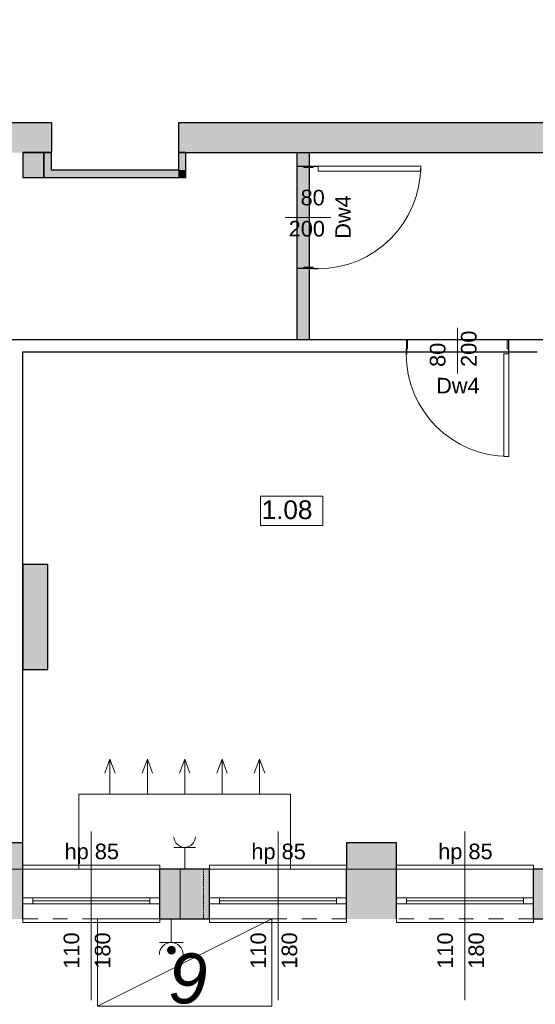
# Model space of a CAD drawing. Header units: centimetres. Extents: x -25572 to 23555, y -2435 to 15405.
# Tile 34 of 134: x 7424 to 7838, y 1575 to 2365. Entities that reach past the tile are written whole.
import ezdxf

# ---------------------------------------------------------------- set-up
doc = ezdxf.new("R2010")
doc.units = ezdxf.units.CM
doc.header["$MEASUREMENT"] = 0
doc.linetypes.add('DASHED', pattern=[1.905, 1.27, -0.635])
doc.linetypes.add('Przerywana', pattern=[24, 12, -12])
for name, color, linetype, lineweight in [('820-G Rysunki Obrazki_Nr_pióra__1', 7, 'Continuous', 13), ('820-G Rysunki Obrazki_Nr_pióra__10', 7, 'Continuous', 13), ('820-G Rysunki Obrazki_Nr_pióra__20', 1, 'Continuous', 13), ('820-G Rysunki Obrazki_Nr_pióra__4', 7, 'Continuous', 13), ('Nowe_210-A Pomieszczenia_Nr_pióra__41', 7, 'Continuous', 15), ('Nowe_220-A Ściany_Nr_pióra__19', 255, 'Continuous', 0), ('Nowe_220-A Ściany_Nr_pióra__23', 7, 'Continuous', 15), ('Nowe_220-A Ściany_Nr_pióra__27', 7, 'Continuous', 25), ('Nowe_220-A Ściany_Nr_pióra__3', 7, 'Continuous', 13), ('Nowe_220-A Ściany_Nr_pióra__7', 7, 'Continuous', 13), ('Nowe_450-K Stropy_Nr_pióra__89', 7, 'Continuous', 13)]:
    doc.layers.add(name, color=color, linetype=linetype, lineweight=lineweight)
for name, color, linetype, lineweight, true_color in [('820-G Rysunki Obrazki_Nr_pióra__5', 7, 'Continuous', 13, 0x40a5ff), ('Nowe_199-Z Wymiary i opisy_Nr_pióra__81', 7, 'Continuous', 13, 0x6a6a6a), ('Nowe_220-A Ściany_Nr_pióra__45', 7, 'Continuous', 15, 0x40a5ff)]:
    doc.layers.add(name, color=color, linetype=linetype, lineweight=lineweight, true_color=true_color)
doc.styles.add('STYL_AUTOMATYCZNY_5', font='arial.ttf')
doc.styles.add('STYL_AUTOMATYCZNY_6', font='arial.ttf')

msp = doc.modelspace()

# ---------------------------------------------------------------- hatches: boundary and pattern name
at = {"layer": '820-G Rysunki Obrazki_Nr_pióra__1', "linetype": 'Continuous', "lineweight": 13}
for points in [[(7543.4, 1620.14), (7543.24, 1619.93), (7548.04, 1620.14)], [(7543.24, 1619.93), (7548.2, 1619.93), (7548.04, 1620.14)], [(7543.4, 1616.25), (7543.4, 1620.14), (7543.24, 1619.93)], [(7543.58, 1620.34), (7543.4, 1620.14), (7547.87, 1620.34)], [(7543.4, 1620.14), (7548.04, 1620.14), (7547.87, 1620.34)], [(7543.58, 1616.05), (7543.58, 1620.34), (7543.4, 1620.14)], [(7543.4, 1616.25), (7543.58, 1616.05), (7543.4, 1620.14)], [(7543.78, 1620.52), (7543.58, 1620.34), (7547.67, 1620.52)], [(7543.58, 1620.34), (7547.87, 1620.34), (7547.67, 1620.52)], [(7543.78, 1615.87), (7543.78, 1620.52), (7543.58, 1620.34)], [(7543.58, 1616.05), (7543.78, 1615.87), (7543.58, 1620.34)], [(7543.98, 1620.68), (7543.78, 1620.52), (7547.46, 1620.68)], [(7543.78, 1620.52), (7547.67, 1620.52), (7547.46, 1620.68)], [(7543.98, 1615.71), (7543.98, 1620.68), (7543.78, 1620.52)], [(7543.78, 1615.87), (7543.98, 1615.71), (7543.78, 1620.52)], [(7544.21, 1620.82), (7543.98, 1620.68), (7547.24, 1620.82)], [(7543.98, 1620.68), (7547.46, 1620.68), (7547.24, 1620.82)], [(7544.21, 1615.57), (7544.21, 1620.82), (7543.98, 1620.68)], [(7543.98, 1615.71), (7544.21, 1615.57), (7543.98, 1620.68)], [(7544.44, 1620.94), (7544.21, 1620.82), (7547, 1620.94)], [(7544.21, 1620.82), (7547.24, 1620.82), (7547, 1620.94)], [(7544.44, 1615.45), (7544.44, 1620.94), (7544.21, 1620.82)], [(7544.21, 1615.57), (7544.44, 1615.45), (7544.21, 1620.82)], [(7544.69, 1621.04), (7544.44, 1620.94), (7546.76, 1621.04)], [(7544.44, 1620.94), (7547, 1620.94), (7546.76, 1621.04)], [(7544.69, 1615.35), (7544.69, 1621.04), (7544.44, 1620.94)], [(7544.44, 1615.45), (7544.69, 1615.35), (7544.44, 1620.94)], [(7544.94, 1621.12), (7544.69, 1621.04), (7546.51, 1621.12)], [(7544.69, 1621.04), (7546.76, 1621.04), (7546.51, 1621.12)], [(7544.94, 1615.27), (7544.94, 1621.12), (7544.69, 1621.04)], [(7544.69, 1615.35), (7544.94, 1615.27), (7544.69, 1621.04)], [(7545.2, 1621.18), (7544.94, 1621.12), (7546.25, 1621.18)], [(7544.94, 1621.12), (7546.51, 1621.12), (7546.25, 1621.18)], [(7545.2, 1615.21), (7545.2, 1621.18), (7544.94, 1621.12)], [(7544.94, 1615.27), (7545.2, 1615.21), (7544.94, 1621.12)], [(7545.46, 1621.21), (7545.2, 1621.18), (7545.99, 1621.21)], [(7545.2, 1621.18), (7546.25, 1621.18), (7545.99, 1621.21)], [(7545.46, 1615.18), (7545.46, 1621.21), (7545.2, 1621.18)], [(7545.2, 1615.21), (7545.46, 1615.18), (7545.2, 1621.18)], [(7545.72, 1615.17), (7545.72, 1621.23), (7545.46, 1621.21)], [(7545.46, 1615.18), (7545.72, 1615.17), (7545.46, 1621.21)], [(7545.72, 1615.17), (7545.99, 1615.18), (7545.72, 1621.23)], [(7545.99, 1615.18), (7545.99, 1621.21), (7545.72, 1621.23)], [(7545.99, 1615.18), (7546.25, 1615.21), (7545.99, 1621.21)], [(7546.25, 1615.21), (7546.25, 1621.18), (7545.99, 1621.21)], [(7546.25, 1615.21), (7546.51, 1615.27), (7546.25, 1621.18)], [(7546.51, 1615.27), (7546.51, 1621.12), (7546.25, 1621.18)], [(7546.51, 1615.27), (7546.76, 1615.35), (7546.51, 1621.12)], [(7546.76, 1615.35), (7546.76, 1621.04), (7546.51, 1621.12)], [(7546.76, 1615.35), (7547, 1615.45), (7546.76, 1621.04)], [(7547, 1615.45), (7547, 1620.94), (7546.76, 1621.04)], [(7547, 1615.45), (7547.24, 1615.57), (7547, 1620.94)], [(7547.24, 1615.57), (7547.24, 1620.82), (7547, 1620.94)], [(7547.24, 1615.57), (7547.46, 1615.71), (7547.24, 1620.82)], [(7547.46, 1615.71), (7547.46, 1620.68), (7547.24, 1620.82)], [(7547.46, 1615.71), (7547.67, 1615.87), (7547.46, 1620.68)], [(7547.67, 1615.87), (7547.67, 1620.52), (7547.46, 1620.68)], [(7547.67, 1615.87), (7547.87, 1616.05), (7547.67, 1620.52)], [(7547.87, 1616.05), (7547.87, 1620.34), (7547.67, 1620.52)], [(7547.87, 1616.05), (7548.04, 1616.25), (7547.87, 1620.34)], [(7548.04, 1616.25), (7548.04, 1620.14), (7547.87, 1620.34)], [(7548.04, 1616.25), (7548.2, 1616.46), (7548.04, 1620.14)], [(7548.2, 1616.46), (7548.2, 1619.93), (7548.04, 1620.14)], [(7542.74, 1617.67), (7542.74, 1618.72), (7542.7, 1618.46)], [(7542.7, 1617.93), (7542.74, 1617.67), (7542.7, 1618.46)], [(7542.8, 1617.41), (7542.8, 1618.98), (7542.74, 1618.72)], [(7542.74, 1617.67), (7542.8, 1617.41), (7542.74, 1618.72)], [(7542.88, 1617.16), (7542.88, 1619.23), (7542.8, 1618.98)], [(7542.8, 1617.41), (7542.88, 1617.16), (7542.8, 1618.98)], [(7542.98, 1616.92), (7542.98, 1619.48), (7542.88, 1619.23)], [(7542.88, 1617.16), (7542.98, 1616.92), (7542.88, 1619.23)], [(7543.1, 1616.68), (7543.1, 1619.71), (7542.98, 1619.48)], [(7542.98, 1616.92), (7543.1, 1616.68), (7542.98, 1619.48)], [(7543.24, 1619.93), (7543.1, 1619.71), (7548.2, 1619.93)], [(7543.1, 1619.71), (7548.35, 1619.71), (7548.2, 1619.93)], [(7543.24, 1616.46), (7543.24, 1619.93), (7543.1, 1619.71)], [(7543.1, 1616.68), (7543.24, 1616.46), (7543.1, 1619.71)], [(7543.24, 1616.46), (7543.4, 1616.25), (7543.24, 1619.93)], [(7548.2, 1616.46), (7548.35, 1616.68), (7548.2, 1619.93)], [(7548.35, 1616.68), (7548.35, 1619.71), (7548.2, 1619.93)], [(7548.35, 1616.68), (7548.47, 1616.92), (7548.35, 1619.71)], [(7548.47, 1616.92), (7548.47, 1619.48), (7548.35, 1619.71)], [(7548.47, 1616.92), (7548.57, 1617.16), (7548.47, 1619.48)], [(7548.57, 1617.16), (7548.57, 1619.23), (7548.47, 1619.48)], [(7548.57, 1617.16), (7548.65, 1617.41), (7548.57, 1619.23)], [(7548.65, 1617.41), (7548.65, 1618.98), (7548.57, 1619.23)], [(7548.65, 1617.41), (7548.71, 1617.67), (7548.65, 1618.98)], [(7548.71, 1617.67), (7548.71, 1618.72), (7548.65, 1618.98)], [(7548.71, 1617.67), (7548.74, 1617.93), (7548.71, 1618.72)], [(7548.74, 1617.93), (7548.74, 1618.46), (7548.71, 1618.72)]]:
    msp.add_hatch(color=7, dxfattribs=at).paths.add_polyline_path(points)
at = {"layer": 'Nowe_220-A Ściany_Nr_pióra__19', "linetype": 'Continuous', "lineweight": 0}
for points in [[(7118.4, 2282.34), (7118.4, 2258.34), (7449.38, 2258.34), (7449.38, 2282.34)], [(7551.38, 2258.34), (8024.12, 2258.34), (8024.12, 2282.34), (7551.38, 2282.34)], [(7426.38, 2258.34), (7426.38, 2238.34), (7443.38, 2238.34), (7443.38, 2258.34)], [(7443.38, 2258.34), (7443.38, 2238.34), (7449.38, 2238.34), (7449.38, 2258.34)], [(7557.38, 2244.34), (7557.38, 2258.34), (7551.38, 2258.34), (7551.38, 2244.34)], [(7656.46, 2108.34), (7656.46, 2258.34), (7646.46, 2258.34), (7646.46, 2108.34)], [(7551.38, 2244.34), (7449.38, 2244.34), (7449.38, 2238.34), (7551.38, 2238.34)], [(7551.38, 2244.34), (7557.38, 2238.34), (7557.38, 2244.34)], [(7551.38, 2238.34), (7557.38, 2238.34), (7551.38, 2244.34)], [(7426.38, 1927.63), (7426.38, 1843.47), (7446.38, 1843.47), (7446.38, 1927.63)], [(7426.38, 1704.34), (7386.38, 1704.34), (7386.38, 1683.34), (7426.38, 1683.34)], [(7726.38, 1704.34), (7686.38, 1704.34), (7686.38, 1683.34), (7726.38, 1683.34)], [(7386.38, 1643.34), (7426.38, 1643.34), (7426.38, 1683.34), (7386.38, 1683.34)], [(7536.38, 1643.34), (7576.38, 1643.34), (7576.38, 1683.34), (7536.38, 1683.34)], [(7686.38, 1643.34), (7726.38, 1643.34), (7726.38, 1683.34), (7686.38, 1683.34)], [(7836.38, 1643.34), (7870.46, 1643.34), (7870.46, 1683.34), (7836.38, 1683.34)]]:
    msp.add_hatch(color=255, dxfattribs=at).paths.add_polyline_path(points)

# ---------------------------------------------------------------- linework, layer by layer
at = {"layer": '820-G Rysunki Obrazki_Nr_pióra__20', "color": 1, "linetype": 'Continuous', "lineweight": 13}
for points in [[(7496.38, 1743.34), (7496.38, 1771.46), (7492.15, 1760.17)], [(7496.38, 1743.34), (7496.38, 1771.46), (7500.6, 1760.17)], [(7526.38, 1743.34), (7526.38, 1771.46), (7522.15, 1760.17)], [(7526.38, 1743.34), (7526.38, 1771.46), (7530.6, 1760.17)], [(7556.38, 1743.34), (7556.38, 1771.46), (7552.15, 1760.17)], [(7556.38, 1743.34), (7556.38, 1771.46), (7560.6, 1760.17)], [(7586.38, 1743.34), (7586.38, 1771.46), (7582.15, 1760.17)], [(7586.38, 1743.34), (7586.38, 1771.46), (7590.6, 1760.17)], [(7616.38, 1743.34), (7616.38, 1771.46), (7612.15, 1760.17)], [(7616.38, 1743.34), (7616.38, 1771.46), (7620.6, 1760.17)], [(7552.87, 1683.34), (7552.87, 1643.34)], [(7626.38, 1573.25), (7486.38, 1573.34), (7486.38, 1643.34), (7626.38, 1643.34), (7626.33, 1573.25)], [(7626.38, 1643.34), (7486.38, 1573.34)]]:
    msp.add_lwpolyline(points, dxfattribs=at)
msp.add_lwpolyline([(7641.38, 1683.34), (7641.38, 1743.34), (7471.38, 1743.34), (7471.38, 1683.34)], close=True, dxfattribs=at)
at = {"layer": '820-G Rysunki Obrazki_Nr_pióra__4', "color": 7, "linetype": 'Continuous', "lineweight": 13}
for p, q in [((7547.72, 1700.65), (7565.03, 1700.65)), ((7556.38, 1700.65), (7556.38, 1683.34)), ((7545.59, 1624.26), (7545.59, 1643.34)), ((7536.05, 1624.26), (7555.13, 1624.26)), ((7543.24, 1619.93), (7548.04, 1620.14)), ((7543.4, 1620.14), (7543.24, 1619.93)), ((7548.04, 1620.14), (7543.24, 1619.93)), ((7543.4, 1620.14), (7543.24, 1619.93)), ((7543.4, 1620.14), (7547.87, 1620.34)), ((7543.58, 1620.34), (7543.4, 1620.14)), ((7547.87, 1620.34), (7543.4, 1620.14)), ((7543.58, 1620.34), (7543.4, 1620.14)), ((7543.4, 1620.14), (7548.04, 1620.14)), ((7548.04, 1620.14), (7543.4, 1620.14)), ((7543.4, 1616.25), (7543.4, 1620.14)), ((7543.58, 1616.05), (7543.4, 1620.14)), ((7543.4, 1620.14), (7543.4, 1616.25)), ((7543.4, 1620.14), (7543.58, 1616.05)), ((7543.58, 1620.34), (7547.67, 1620.52)), ((7543.78, 1620.52), (7543.58, 1620.34)), ((7547.67, 1620.52), (7543.58, 1620.34)), ((7543.78, 1620.52), (7543.58, 1620.34)), ((7543.58, 1620.34), (7547.87, 1620.34)), ((7547.87, 1620.34), (7543.58, 1620.34)), ((7543.58, 1616.05), (7543.58, 1620.34)), ((7543.78, 1615.87), (7543.58, 1620.34)), ((7543.58, 1620.34), (7543.58, 1616.05)), ((7543.58, 1620.34), (7543.78, 1615.87)), ((7543.78, 1620.52), (7547.46, 1620.68)), ((7543.98, 1620.68), (7543.78, 1620.52)), ((7547.46, 1620.68), (7543.78, 1620.52)), ((7543.98, 1620.68), (7543.78, 1620.52)), ((7543.78, 1620.52), (7547.67, 1620.52)), ((7547.67, 1620.52), (7543.78, 1620.52)), ((7543.78, 1615.87), (7543.78, 1620.52)), ((7543.98, 1615.71), (7543.78, 1620.52)), ((7543.78, 1620.52), (7543.78, 1615.87)), ((7543.78, 1620.52), (7543.98, 1615.71)), ((7543.98, 1620.68), (7547.24, 1620.82)), ((7544.21, 1620.82), (7543.98, 1620.68)), ((7547.24, 1620.82), (7543.98, 1620.68)), ((7544.21, 1620.82), (7543.98, 1620.68)), ((7543.98, 1620.68), (7547.46, 1620.68)), ((7547.46, 1620.68), (7543.98, 1620.68)), ((7543.98, 1615.71), (7543.98, 1620.68)), ((7544.21, 1615.57), (7543.98, 1620.68)), ((7543.98, 1620.68), (7543.98, 1615.71)), ((7543.98, 1620.68), (7544.21, 1615.57)), ((7544.21, 1620.82), (7547, 1620.94)), ((7544.44, 1620.94), (7544.21, 1620.82)), ((7547, 1620.94), (7544.21, 1620.82)), ((7544.44, 1620.94), (7544.21, 1620.82)), ((7544.21, 1620.82), (7547.24, 1620.82)), ((7547.24, 1620.82), (7544.21, 1620.82)), ((7544.21, 1615.57), (7544.21, 1620.82)), ((7544.44, 1615.45), (7544.21, 1620.82)), ((7544.21, 1620.82), (7544.21, 1615.57)), ((7544.21, 1620.82), (7544.44, 1615.45)), ((7544.44, 1620.94), (7546.76, 1621.04)), ((7544.69, 1621.04), (7544.44, 1620.94)), ((7546.76, 1621.04), (7544.44, 1620.94)), ((7544.69, 1621.04), (7544.44, 1620.94)), ((7544.44, 1620.94), (7547, 1620.94)), ((7547, 1620.94), (7544.44, 1620.94)), ((7544.44, 1615.45), (7544.44, 1620.94)), ((7544.69, 1615.35), (7544.44, 1620.94)), ((7544.44, 1620.94), (7544.44, 1615.45)), ((7544.44, 1620.94), (7544.69, 1615.35)), ((7544.69, 1621.04), (7546.51, 1621.12)), ((7544.94, 1621.12), (7544.69, 1621.04)), ((7546.51, 1621.12), (7544.69, 1621.04)), ((7544.94, 1621.12), (7544.69, 1621.04)), ((7544.69, 1621.04), (7546.76, 1621.04)), ((7546.76, 1621.04), (7544.69, 1621.04)), ((7544.69, 1615.35), (7544.69, 1621.04)), ((7544.94, 1615.27), (7544.69, 1621.04)), ((7544.69, 1621.04), (7544.69, 1615.35)), ((7544.69, 1621.04), (7544.94, 1615.27)), ((7544.94, 1621.12), (7546.25, 1621.18)), ((7545.2, 1621.18), (7544.94, 1621.12)), ((7546.25, 1621.18), (7544.94, 1621.12)), ((7545.2, 1621.18), (7544.94, 1621.12)), ((7544.94, 1621.12), (7546.51, 1621.12)), ((7546.51, 1621.12), (7544.94, 1621.12)), ((7544.94, 1615.27), (7544.94, 1621.12)), ((7545.2, 1615.21), (7544.94, 1621.12)), ((7544.94, 1621.12), (7544.94, 1615.27)), ((7544.94, 1621.12), (7545.2, 1615.21)), ((7545.2, 1621.18), (7545.99, 1621.21)), ((7545.46, 1621.21), (7545.2, 1621.18)), ((7545.99, 1621.21), (7545.2, 1621.18)), ((7545.46, 1621.21), (7545.2, 1621.18)), ((7545.2, 1621.18), (7546.25, 1621.18)), ((7546.25, 1621.18), (7545.2, 1621.18)), ((7545.2, 1615.21), (7545.2, 1621.18)), ((7545.46, 1615.18), (7545.2, 1621.18)), ((7545.2, 1621.18), (7545.2, 1615.21)), ((7545.2, 1621.18), (7545.46, 1615.18)), ((7545.72, 1621.23), (7545.46, 1621.21)), ((7545.72, 1621.23), (7545.46, 1621.21)), ((7545.46, 1621.21), (7545.99, 1621.21)), ((7545.99, 1621.21), (7545.46, 1621.21)), ((7545.46, 1615.18), (7545.46, 1621.21)), ((7545.72, 1615.17), (7545.46, 1621.21)), ((7545.46, 1621.21), (7545.46, 1615.18)), ((7545.46, 1621.21), (7545.72, 1615.17)), ((7545.99, 1621.21), (7545.72, 1621.23)), ((7545.72, 1615.17), (7545.72, 1621.23)), ((7545.99, 1615.18), (7545.72, 1621.23)), ((7545.72, 1621.23), (7545.72, 1615.17)), ((7545.99, 1621.21), (7545.72, 1621.23)), ((7545.72, 1621.23), (7545.99, 1615.18)), ((7546.25, 1621.18), (7545.99, 1621.21)), ((7545.99, 1615.18), (7545.99, 1621.21)), ((7546.25, 1615.21), (7545.99, 1621.21)), ((7545.99, 1621.21), (7545.99, 1615.18)), ((7546.25, 1621.18), (7545.99, 1621.21)), ((7545.99, 1621.21), (7546.25, 1615.21)), ((7546.51, 1621.12), (7546.25, 1621.18)), ((7546.25, 1615.21), (7546.25, 1621.18)), ((7546.51, 1615.27), (7546.25, 1621.18)), ((7546.25, 1621.18), (7546.25, 1615.21)), ((7546.51, 1621.12), (7546.25, 1621.18)), ((7546.25, 1621.18), (7546.51, 1615.27)), ((7546.76, 1621.04), (7546.51, 1621.12)), ((7546.51, 1615.27), (7546.51, 1621.12)), ((7546.76, 1615.35), (7546.51, 1621.12)), ((7546.51, 1621.12), (7546.51, 1615.27)), ((7546.76, 1621.04), (7546.51, 1621.12)), ((7546.51, 1621.12), (7546.76, 1615.35)), ((7547, 1620.94), (7546.76, 1621.04)), ((7546.76, 1615.35), (7546.76, 1621.04)), ((7547, 1615.45), (7546.76, 1621.04)), ((7546.76, 1621.04), (7546.76, 1615.35)), ((7547, 1620.94), (7546.76, 1621.04)), ((7546.76, 1621.04), (7547, 1615.45)), ((7547.24, 1620.82), (7547, 1620.94)), ((7547, 1615.45), (7547, 1620.94)), ((7547.24, 1615.57), (7547, 1620.94)), ((7547, 1620.94), (7547, 1615.45)), ((7547.24, 1620.82), (7547, 1620.94)), ((7547, 1620.94), (7547.24, 1615.57)), ((7547.46, 1620.68), (7547.24, 1620.82)), ((7547.24, 1615.57), (7547.24, 1620.82)), ((7547.46, 1615.71), (7547.24, 1620.82)), ((7547.24, 1620.82), (7547.24, 1615.57)), ((7547.46, 1620.68), (7547.24, 1620.82)), ((7547.24, 1620.82), (7547.46, 1615.71)), ((7547.67, 1620.52), (7547.46, 1620.68)), ((7547.46, 1615.71), (7547.46, 1620.68)), ((7547.67, 1615.87), (7547.46, 1620.68)), ((7547.46, 1620.68), (7547.46, 1615.71)), ((7547.67, 1620.52), (7547.46, 1620.68)), ((7547.46, 1620.68), (7547.67, 1615.87)), ((7547.87, 1620.34), (7547.67, 1620.52)), ((7547.67, 1615.87), (7547.67, 1620.52)), ((7547.87, 1616.05), (7547.67, 1620.52)), ((7547.67, 1620.52), (7547.67, 1615.87)), ((7547.87, 1620.34), (7547.67, 1620.52)), ((7547.67, 1620.52), (7547.87, 1616.05)), ((7548.04, 1620.14), (7547.87, 1620.34)), ((7547.87, 1616.05), (7547.87, 1620.34)), ((7548.04, 1616.25), (7547.87, 1620.34)), ((7547.87, 1620.34), (7547.87, 1616.05)), ((7548.04, 1620.14), (7547.87, 1620.34)), ((7547.87, 1620.34), (7548.04, 1616.25)), ((7548.2, 1619.93), (7548.04, 1620.14)), ((7548.04, 1616.25), (7548.04, 1620.14)), ((7548.2, 1616.46), (7548.04, 1620.14)), ((7548.04, 1620.14), (7548.04, 1616.25)), ((7548.2, 1619.93), (7548.04, 1620.14)), ((7548.04, 1620.14), (7548.2, 1616.46)), ((7542.7, 1618.46), (7542.69, 1618.2)), ((7542.69, 1618.2), (7542.7, 1617.93)), ((7542.74, 1618.72), (7542.7, 1618.46)), ((7542.7, 1617.93), (7542.7, 1618.46)), ((7542.74, 1617.67), (7542.7, 1618.46)), ((7542.7, 1618.46), (7542.7, 1617.93)), ((7542.7, 1618.46), (7542.74, 1617.67)), ((7542.7, 1617.93), (7542.74, 1617.67)), ((7542.8, 1618.98), (7542.74, 1618.72)), ((7542.74, 1617.67), (7542.74, 1618.72)), ((7542.8, 1617.41), (7542.74, 1618.72)), ((7542.74, 1618.72), (7542.74, 1617.67)), ((7542.74, 1618.72), (7542.8, 1617.41)), ((7542.74, 1617.67), (7542.8, 1617.41)), ((7542.88, 1619.23), (7542.8, 1618.98)), ((7542.8, 1617.41), (7542.8, 1618.98)), ((7542.88, 1617.16), (7542.8, 1618.98)), ((7542.8, 1618.98), (7542.8, 1617.41)), ((7542.8, 1618.98), (7542.88, 1617.16)), ((7542.8, 1617.41), (7542.88, 1617.16)), ((7542.98, 1619.48), (7542.88, 1619.23)), ((7542.88, 1617.16), (7542.88, 1619.23)), ((7542.98, 1616.92), (7542.88, 1619.23)), ((7542.88, 1619.23), (7542.88, 1617.16)), ((7542.88, 1619.23), (7542.98, 1616.92)), ((7542.88, 1617.16), (7542.98, 1616.92)), ((7543.1, 1619.71), (7542.98, 1619.48)), ((7542.98, 1616.92), (7542.98, 1619.48)), ((7543.1, 1616.68), (7542.98, 1619.48)), ((7542.98, 1619.48), (7542.98, 1616.92)), ((7542.98, 1619.48), (7543.1, 1616.68)), ((7542.98, 1616.92), (7543.1, 1616.68)), ((7543.1, 1619.71), (7548.2, 1619.93)), ((7543.24, 1619.93), (7543.1, 1619.71)), ((7548.2, 1619.93), (7543.1, 1619.71)), ((7543.24, 1619.93), (7543.1, 1619.71)), ((7543.1, 1616.68), (7543.1, 1619.71)), ((7543.24, 1616.46), (7543.1, 1619.71)), ((7543.1, 1619.71), (7543.1, 1616.68)), ((7543.1, 1619.71), (7543.24, 1616.46)), ((7543.1, 1616.68), (7543.24, 1616.46)), ((7543.24, 1619.93), (7548.2, 1619.93)), ((7548.2, 1619.93), (7543.24, 1619.93)), ((7543.24, 1616.46), (7543.24, 1619.93)), ((7543.4, 1616.25), (7543.24, 1619.93)), ((7543.24, 1619.93), (7543.24, 1616.46)), ((7543.24, 1619.93), (7543.4, 1616.25)), ((7543.24, 1616.46), (7543.4, 1616.25)), ((7543.4, 1616.25), (7543.58, 1616.05)), ((7543.58, 1616.05), (7543.78, 1615.87)), ((7543.78, 1615.87), (7543.98, 1615.71)), ((7543.98, 1615.71), (7544.21, 1615.57)), ((7544.21, 1615.57), (7544.44, 1615.45)), ((7544.44, 1615.45), (7544.69, 1615.35)), ((7544.69, 1615.35), (7544.94, 1615.27)), ((7544.94, 1615.27), (7545.2, 1615.21)), ((7545.2, 1615.21), (7545.46, 1615.18)), ((7545.46, 1615.18), (7545.72, 1615.17)), ((7545.72, 1615.17), (7545.99, 1615.18)), ((7545.99, 1615.18), (7546.25, 1615.21)), ((7546.25, 1615.21), (7546.51, 1615.27)), ((7546.51, 1615.27), (7546.76, 1615.35)), ((7546.76, 1615.35), (7547, 1615.45)), ((7547, 1615.45), (7547.24, 1615.57)), ((7547.24, 1615.57), (7547.46, 1615.71)), ((7547.46, 1615.71), (7547.67, 1615.87)), ((7547.67, 1615.87), (7547.87, 1616.05)), ((7547.87, 1616.05), (7548.04, 1616.25)), ((7548.04, 1616.25), (7548.2, 1616.46)), ((7548.35, 1619.71), (7548.2, 1619.93)), ((7548.2, 1616.46), (7548.2, 1619.93)), ((7548.35, 1616.68), (7548.2, 1619.93)), ((7548.2, 1619.93), (7548.2, 1616.46)), ((7548.35, 1619.71), (7548.2, 1619.93)), ((7548.2, 1619.93), (7548.35, 1616.68)), ((7548.2, 1616.46), (7548.35, 1616.68)), ((7548.35, 1616.68), (7548.35, 1619.71)), ((7548.47, 1616.92), (7548.35, 1619.71)), ((7548.35, 1619.71), (7548.35, 1616.68)), ((7548.47, 1619.48), (7548.35, 1619.71)), ((7548.35, 1619.71), (7548.47, 1616.92)), ((7548.35, 1616.68), (7548.47, 1616.92)), ((7548.47, 1616.92), (7548.47, 1619.48)), ((7548.57, 1617.16), (7548.47, 1619.48)), ((7548.47, 1619.48), (7548.47, 1616.92)), ((7548.57, 1619.23), (7548.47, 1619.48)), ((7548.47, 1619.48), (7548.57, 1617.16)), ((7548.47, 1616.92), (7548.57, 1617.16)), ((7548.57, 1617.16), (7548.57, 1619.23)), ((7548.65, 1617.41), (7548.57, 1619.23)), ((7548.57, 1619.23), (7548.57, 1617.16)), ((7548.65, 1618.98), (7548.57, 1619.23)), ((7548.57, 1619.23), (7548.65, 1617.41)), ((7548.57, 1617.16), (7548.65, 1617.41)), ((7548.65, 1617.41), (7548.65, 1618.98)), ((7548.71, 1617.67), (7548.65, 1618.98)), ((7548.65, 1618.98), (7548.65, 1617.41)), ((7548.71, 1618.72), (7548.65, 1618.98)), ((7548.65, 1618.98), (7548.71, 1617.67)), ((7548.65, 1617.41), (7548.71, 1617.67)), ((7548.71, 1617.67), (7548.71, 1618.72)), ((7548.74, 1617.93), (7548.71, 1618.72)), ((7548.71, 1618.72), (7548.71, 1617.67)), ((7548.74, 1618.46), (7548.71, 1618.72)), ((7548.71, 1618.72), (7548.74, 1617.93)), ((7548.71, 1617.67), (7548.74, 1617.93)), ((7548.74, 1617.93), (7548.74, 1618.46)), ((7548.75, 1618.2), (7548.74, 1618.46)), ((7548.74, 1618.46), (7548.74, 1617.93)), ((7548.74, 1617.93), (7548.75, 1618.2))]:
    msp.add_line(p, q, dxfattribs=at)
for points in [[(7543.24, 1619.93), (7548.04, 1620.14), (7543.4, 1620.14)], [(7548.2, 1619.93), (7548.04, 1620.14), (7543.24, 1619.93)], [(7543.4, 1620.14), (7543.24, 1619.93), (7543.4, 1616.25)], [(7543.4, 1620.14), (7547.87, 1620.34), (7543.58, 1620.34)], [(7548.04, 1620.14), (7547.87, 1620.34), (7543.4, 1620.14)], [(7543.58, 1620.34), (7543.4, 1620.14), (7543.58, 1616.05)], [(7543.58, 1616.05), (7543.4, 1620.14), (7543.4, 1616.25)], [(7543.58, 1620.34), (7547.67, 1620.52), (7543.78, 1620.52)], [(7547.87, 1620.34), (7547.67, 1620.52), (7543.58, 1620.34)], [(7543.78, 1620.52), (7543.58, 1620.34), (7543.78, 1615.87)], [(7543.78, 1615.87), (7543.58, 1620.34), (7543.58, 1616.05)], [(7543.78, 1620.52), (7547.46, 1620.68), (7543.98, 1620.68)], [(7547.67, 1620.52), (7547.46, 1620.68), (7543.78, 1620.52)], [(7543.98, 1620.68), (7543.78, 1620.52), (7543.98, 1615.71)], [(7543.98, 1615.71), (7543.78, 1620.52), (7543.78, 1615.87)], [(7543.98, 1620.68), (7547.24, 1620.82), (7544.21, 1620.82)], [(7547.46, 1620.68), (7547.24, 1620.82), (7543.98, 1620.68)], [(7544.21, 1620.82), (7543.98, 1620.68), (7544.21, 1615.57)], [(7544.21, 1615.57), (7543.98, 1620.68), (7543.98, 1615.71)], [(7544.21, 1620.82), (7547, 1620.94), (7544.44, 1620.94)], [(7547.24, 1620.82), (7547, 1620.94), (7544.21, 1620.82)], [(7544.44, 1620.94), (7544.21, 1620.82), (7544.44, 1615.45)], [(7544.44, 1615.45), (7544.21, 1620.82), (7544.21, 1615.57)], [(7544.44, 1620.94), (7546.76, 1621.04), (7544.69, 1621.04)], [(7547, 1620.94), (7546.76, 1621.04), (7544.44, 1620.94)], [(7544.69, 1621.04), (7544.44, 1620.94), (7544.69, 1615.35)], [(7544.69, 1615.35), (7544.44, 1620.94), (7544.44, 1615.45)], [(7544.69, 1621.04), (7546.51, 1621.12), (7544.94, 1621.12)], [(7546.76, 1621.04), (7546.51, 1621.12), (7544.69, 1621.04)], [(7544.94, 1621.12), (7544.69, 1621.04), (7544.94, 1615.27)], [(7544.94, 1615.27), (7544.69, 1621.04), (7544.69, 1615.35)], [(7544.94, 1621.12), (7546.25, 1621.18), (7545.2, 1621.18)], [(7546.51, 1621.12), (7546.25, 1621.18), (7544.94, 1621.12)], [(7545.2, 1621.18), (7544.94, 1621.12), (7545.2, 1615.21)], [(7545.2, 1615.21), (7544.94, 1621.12), (7544.94, 1615.27)], [(7545.2, 1621.18), (7545.99, 1621.21), (7545.46, 1621.21)], [(7546.25, 1621.18), (7545.99, 1621.21), (7545.2, 1621.18)], [(7545.46, 1621.21), (7545.2, 1621.18), (7545.46, 1615.18)], [(7545.46, 1615.18), (7545.2, 1621.18), (7545.2, 1615.21)], [(7545.99, 1621.21), (7545.72, 1621.23), (7545.46, 1621.21)], [(7545.72, 1621.23), (7545.46, 1621.21), (7545.72, 1615.17)], [(7545.72, 1615.17), (7545.46, 1621.21), (7545.46, 1615.18)], [(7545.99, 1615.18), (7545.72, 1621.23), (7545.72, 1615.17)], [(7545.99, 1621.21), (7545.72, 1621.23), (7545.99, 1615.18)], [(7546.25, 1615.21), (7545.99, 1621.21), (7545.99, 1615.18)], [(7546.25, 1621.18), (7545.99, 1621.21), (7546.25, 1615.21)], [(7546.51, 1615.27), (7546.25, 1621.18), (7546.25, 1615.21)], [(7546.51, 1621.12), (7546.25, 1621.18), (7546.51, 1615.27)], [(7546.76, 1615.35), (7546.51, 1621.12), (7546.51, 1615.27)], [(7546.76, 1621.04), (7546.51, 1621.12), (7546.76, 1615.35)], [(7547, 1615.45), (7546.76, 1621.04), (7546.76, 1615.35)], [(7547, 1620.94), (7546.76, 1621.04), (7547, 1615.45)], [(7547.24, 1615.57), (7547, 1620.94), (7547, 1615.45)], [(7547.24, 1620.82), (7547, 1620.94), (7547.24, 1615.57)], [(7547.46, 1615.71), (7547.24, 1620.82), (7547.24, 1615.57)], [(7547.46, 1620.68), (7547.24, 1620.82), (7547.46, 1615.71)], [(7547.67, 1615.87), (7547.46, 1620.68), (7547.46, 1615.71)], [(7547.67, 1620.52), (7547.46, 1620.68), (7547.67, 1615.87)], [(7547.87, 1616.05), (7547.67, 1620.52), (7547.67, 1615.87)], [(7547.87, 1620.34), (7547.67, 1620.52), (7547.87, 1616.05)], [(7548.04, 1616.25), (7547.87, 1620.34), (7547.87, 1616.05)], [(7548.04, 1620.14), (7547.87, 1620.34), (7548.04, 1616.25)], [(7548.2, 1616.46), (7548.04, 1620.14), (7548.04, 1616.25)], [(7548.2, 1619.93), (7548.04, 1620.14), (7548.2, 1616.46)], [(7542.7, 1618.46), (7542.69, 1618.2), (7542.7, 1617.93)], [(7542.74, 1618.72), (7542.7, 1618.46), (7542.74, 1617.67)], [(7542.74, 1617.67), (7542.7, 1618.46), (7542.7, 1617.93)], [(7542.8, 1618.98), (7542.74, 1618.72), (7542.8, 1617.41)], [(7542.8, 1617.41), (7542.74, 1618.72), (7542.74, 1617.67)], [(7542.88, 1619.23), (7542.8, 1618.98), (7542.88, 1617.16)], [(7542.88, 1617.16), (7542.8, 1618.98), (7542.8, 1617.41)], [(7542.98, 1619.48), (7542.88, 1619.23), (7542.98, 1616.92)], [(7542.98, 1616.92), (7542.88, 1619.23), (7542.88, 1617.16)], [(7543.1, 1619.71), (7542.98, 1619.48), (7543.1, 1616.68)], [(7543.1, 1616.68), (7542.98, 1619.48), (7542.98, 1616.92)], [(7543.1, 1619.71), (7548.2, 1619.93), (7543.24, 1619.93)], [(7548.35, 1619.71), (7548.2, 1619.93), (7543.1, 1619.71)], [(7543.24, 1619.93), (7543.1, 1619.71), (7543.24, 1616.46)], [(7543.24, 1616.46), (7543.1, 1619.71), (7543.1, 1616.68)], [(7543.4, 1616.25), (7543.24, 1619.93), (7543.24, 1616.46)], [(7548.35, 1616.68), (7548.2, 1619.93), (7548.2, 1616.46)], [(7548.35, 1619.71), (7548.2, 1619.93), (7548.35, 1616.68)], [(7548.47, 1616.92), (7548.35, 1619.71), (7548.35, 1616.68)], [(7548.47, 1619.48), (7548.35, 1619.71), (7548.47, 1616.92)], [(7548.57, 1617.16), (7548.47, 1619.48), (7548.47, 1616.92)], [(7548.57, 1619.23), (7548.47, 1619.48), (7548.57, 1617.16)], [(7548.65, 1617.41), (7548.57, 1619.23), (7548.57, 1617.16)], [(7548.65, 1618.98), (7548.57, 1619.23), (7548.65, 1617.41)], [(7548.71, 1617.67), (7548.65, 1618.98), (7548.65, 1617.41)], [(7548.71, 1618.72), (7548.65, 1618.98), (7548.71, 1617.67)], [(7548.74, 1617.93), (7548.71, 1618.72), (7548.71, 1617.67)], [(7548.74, 1618.46), (7548.71, 1618.72), (7548.74, 1617.93)], [(7548.75, 1618.2), (7548.74, 1618.46), (7548.74, 1617.93)]]:
    msp.add_lwpolyline(points, close=True, dxfattribs=at)
for centre, radius, start, end in [((7556.38, 1709.31), 8.66, 180, 0), ((7545.59, 1614.72), 9.54, 0, 180)]:
    msp.add_arc(centre, radius, start, end, dxfattribs=at)
at = {"layer": '820-G Rysunki Obrazki_Nr_pióra__5', "color": 161, "linetype": 'DASHED', "lineweight": 13, "true_color": 0x40a5ff}
msp.add_lwpolyline([(7571.38, 1683.34), (7571.38, 1643.34)], dxfattribs=at)
at = {"layer": 'Nowe_210-A Pomieszczenia_Nr_pióra__41', "color": 7, "linetype": 'Continuous', "lineweight": 15}
for p, q in [((7617.36, 1982.62), (7667.39, 1982.62)), ((7617.36, 1959.05), (7617.36, 1982.62)), ((7667.39, 1982.62), (7667.39, 1959.05)), ((7667.39, 1959.05), (7617.36, 1959.05))]:
    msp.add_line(p, q, dxfattribs=at)
at = {"layer": 'Nowe_220-A Ściany_Nr_pióra__23', "color": 7, "linetype": 'Continuous', "lineweight": 15}
for p, q in [((7651.96, 2247.34), (7663.46, 2247.34)), ((7651.96, 2246.34), (7651.96, 2247.34)), ((7659.46, 2246.34), (7651.96, 2246.34)), ((7663.46, 2247.54), (7659.46, 2247.54)), ((7659.46, 2247.54), (7659.46, 2246.34)), ((7663.46, 2247.34), (7663.46, 2247.54)), ((7651.96, 2166.34), (7659.46, 2166.34)), ((7651.96, 2165.34), (7651.96, 2166.34)), ((7659.46, 2166.34), (7659.46, 2165.14)), ((7663.46, 2165.34), (7651.96, 2165.34)), ((7659.46, 2165.14), (7663.46, 2165.14)), ((7663.46, 2165.14), (7663.46, 2165.34)), ((7734.38, 2096.84), (7734.38, 2108.34)), ((7734.38, 2108.34), (7735.38, 2108.34)), ((7735.38, 2108.34), (7735.38, 2100.84)), ((7815.38, 2100.84), (7815.38, 2108.34)), ((7815.38, 2108.34), (7816.38, 2108.34)), ((7816.38, 2108.34), (7816.38, 2096.84)), ((7735.38, 2100.84), (7734.18, 2100.84)), ((7734.18, 2100.84), (7734.18, 2096.84)), ((7734.18, 2096.84), (7734.38, 2096.84)), ((7816.58, 2100.84), (7815.38, 2100.84)), ((7816.38, 2096.84), (7816.58, 2096.84)), ((7816.58, 2096.84), (7816.58, 2100.84)), ((7426.38, 1660.34), (7434.38, 1660.34)), ((7434.38, 1660.34), (7434.38, 1655.34)), ((7528.38, 1655.34), (7528.38, 1660.34)), ((7528.38, 1660.34), (7536.38, 1660.34)), ((7584.38, 1660.34), (7576.38, 1660.34)), ((7584.38, 1655.34), (7584.38, 1660.34)), ((7686.38, 1660.34), (7678.38, 1660.34)), ((7678.38, 1660.34), (7678.38, 1655.34)), ((7734.38, 1660.34), (7726.38, 1660.34)), ((7734.38, 1655.34), (7734.38, 1660.34)), ((7836.38, 1660.34), (7828.38, 1660.34)), ((7828.38, 1660.34), (7828.38, 1655.34)), ((7434.38, 1655.34), (7426.38, 1655.34)), ((7536.38, 1655.34), (7528.38, 1655.34)), ((7576.38, 1655.34), (7584.38, 1655.34)), ((7678.38, 1655.34), (7686.38, 1655.34)), ((7726.38, 1655.34), (7734.38, 1655.34)), ((7828.38, 1655.34), (7836.38, 1655.34))]:
    msp.add_line(p, q, dxfattribs=at)
at = {"layer": 'Nowe_220-A Ściany_Nr_pióra__27', "color": 7, "linetype": 'Continuous', "lineweight": 25}
for p, q in [((7651.96, 2247.34), (7646.46, 2247.34)), ((7658.46, 2247.34), (7651.96, 2247.34)), ((7658.46, 2247.34), (7651.96, 2247.34)), ((7651.96, 2165.34), (7646.46, 2165.34)), ((7658.46, 2165.34), (7651.96, 2165.34)), ((7658.46, 2165.34), (7651.96, 2165.34)), ((7734.38, 2108.34), (7734.38, 2096.84)), ((7734.38, 2108.34), (7734.38, 2096.84)), ((7816.38, 2108.34), (7816.38, 2096.84)), ((7816.38, 2108.34), (7816.38, 2096.84)), ((7734.38, 2096.84), (7734.38, 2096.34)), ((7816.38, 2096.84), (7816.38, 2096.34)), ((7426.38, 1660.34), (7426.38, 1683.34)), ((7426.38, 1660.34), (7426.38, 1683.34)), ((7536.38, 1660.34), (7536.38, 1683.34)), ((7536.38, 1660.34), (7536.38, 1683.34)), ((7576.38, 1660.34), (7576.38, 1683.34)), ((7576.38, 1660.34), (7576.38, 1683.34)), ((7686.38, 1660.34), (7686.38, 1683.34)), ((7686.38, 1660.34), (7686.38, 1683.34)), ((7726.38, 1660.34), (7726.38, 1683.34)), ((7726.38, 1660.34), (7726.38, 1683.34)), ((7836.38, 1660.34), (7836.38, 1683.34)), ((7836.38, 1660.34), (7836.38, 1683.34)), ((7426.38, 1655.34), (7426.38, 1660.34)), ((7426.38, 1655.34), (7426.38, 1660.34)), ((7426.38, 1655.34), (7426.38, 1660.34)), ((7536.38, 1655.34), (7536.38, 1660.34)), ((7536.38, 1655.34), (7536.38, 1660.34)), ((7536.38, 1655.34), (7536.38, 1660.34)), ((7576.38, 1655.34), (7576.38, 1660.34)), ((7576.38, 1655.34), (7576.38, 1660.34)), ((7576.38, 1655.34), (7576.38, 1660.34)), ((7686.38, 1655.34), (7686.38, 1660.34)), ((7686.38, 1655.34), (7686.38, 1660.34)), ((7686.38, 1655.34), (7686.38, 1660.34)), ((7726.38, 1655.34), (7726.38, 1660.34)), ((7726.38, 1655.34), (7726.38, 1660.34)), ((7726.38, 1655.34), (7726.38, 1660.34)), ((7836.38, 1655.34), (7836.38, 1660.34)), ((7836.38, 1655.34), (7836.38, 1660.34)), ((7836.38, 1655.34), (7836.38, 1660.34)), ((7426.38, 1643.34), (7426.38, 1655.34)), ((7426.38, 1643.34), (7426.38, 1655.34)), ((7536.38, 1643.34), (7536.38, 1655.34)), ((7536.38, 1643.34), (7536.38, 1655.34)), ((7576.38, 1643.34), (7576.38, 1655.34)), ((7576.38, 1643.34), (7576.38, 1655.34)), ((7686.38, 1643.34), (7686.38, 1655.34)), ((7686.38, 1643.34), (7686.38, 1655.34)), ((7726.38, 1643.34), (7726.38, 1655.34)), ((7726.38, 1643.34), (7726.38, 1655.34)), ((7836.38, 1643.34), (7836.38, 1655.34)), ((7836.38, 1643.34), (7836.38, 1655.34))]:
    msp.add_line(p, q, dxfattribs=at)
for points in [[(7449.38, 2282.34), (7118.4, 2282.34)], [(7449.38, 2282.34), (7449.38, 2258.34)], [(8024.12, 2282.34), (7551.38, 2282.34)], [(7551.38, 2282.34), (7551.38, 2258.34)], [(7426.38, 2258.34), (7449.38, 2258.34)], [(7426.38, 2258.34), (7426.38, 2238.34)], [(7443.38, 2258.34), (7426.38, 2258.34)], [(7443.38, 2258.34), (7443.38, 2238.34)], [(7449.38, 2258.34), (7443.38, 2258.34)], [(7443.38, 2238.34), (7443.38, 2258.34)], [(7449.38, 2244.34), (7449.38, 2258.34)], [(7551.38, 2258.34), (7551.38, 2244.34)], [(7557.38, 2258.34), (7551.38, 2258.34)], [(7551.38, 2258.34), (7994.38, 2258.34)], [(7557.38, 2244.34), (7557.38, 2258.34)], [(7646.46, 2258.34), (7646.46, 2108.34)], [(7656.46, 2108.34), (7656.46, 2258.34)], [(7426.38, 2238.34), (7443.38, 2238.34)], [(7443.38, 2238.34), (7449.38, 2238.34)], [(7551.38, 2244.34), (7449.38, 2244.34)], [(7449.38, 2238.34), (7557.38, 2238.34)], [(7557.38, 2238.34), (7557.38, 2244.34)], [(7414.38, 2108.34), (7851.38, 2108.34)], [(7426.38, 1683.34), (7426.38, 2098.34)], [(7426.38, 2098.34), (7839.38, 2098.34)], [(7426.38, 1927.63), (7426.38, 1843.47)], [(7446.38, 1927.63), (7426.38, 1927.63)], [(7446.38, 1843.47), (7446.38, 1927.63)], [(7426.38, 1843.47), (7446.38, 1843.47)], [(7426.38, 1704.34), (7386.38, 1704.34)], [(7426.38, 1683.34), (7426.38, 1704.34)], [(7726.38, 1704.34), (7686.38, 1704.34)], [(7686.38, 1704.34), (7686.38, 1683.34)], [(7726.38, 1683.34), (7726.38, 1704.34)], [(7576.38, 1683.34), (7536.38, 1683.34)], [(7870.46, 1683.34), (7836.38, 1683.34)], [(7536.38, 1643.34), (7576.38, 1643.34)], [(7836.38, 1643.34), (7870.46, 1643.34)]]:
    msp.add_lwpolyline(points, dxfattribs=at)
for p in [(7658.46, 2247.34), (7658.46, 2165.34)]:
    msp.add_point(p, dxfattribs=at)
at = {"layer": 'Nowe_220-A Ściany_Nr_pióra__3', "color": 7, "linetype": 'Continuous', "lineweight": 13}
for p, q in [((7745.86, 2247.54), (7663.46, 2247.54)), ((7663.46, 2247.54), (7663.46, 2243.54)), ((7745.86, 2243.54), (7745.86, 2247.54)), ((7663.46, 2243.54), (7745.86, 2243.54)), ((7816.58, 2096.84), (7812.58, 2096.84)), ((7812.58, 2096.84), (7812.58, 2014.44)), ((7816.58, 2014.44), (7816.58, 2096.84)), ((7812.58, 2014.44), (7816.58, 2014.44)), ((7426.38, 1683.34), (7426.38, 1686.34)), ((7426.38, 1686.34), (7536.38, 1686.34)), ((7536.38, 1686.34), (7536.38, 1683.34)), ((7686.38, 1686.34), (7576.38, 1686.34)), ((7576.38, 1686.34), (7576.38, 1683.34)), ((7686.38, 1683.34), (7686.38, 1686.34)), ((7836.38, 1686.34), (7726.38, 1686.34)), ((7726.38, 1686.34), (7726.38, 1683.34)), ((7836.38, 1683.34), (7836.38, 1686.34)), ((7434.38, 1660.34), (7528.38, 1660.34)), ((7678.38, 1660.34), (7584.38, 1660.34)), ((7828.38, 1660.34), (7734.38, 1660.34)), ((7434.38, 1657.84), (7528.38, 1657.84)), ((7528.38, 1655.34), (7434.38, 1655.34)), ((7678.38, 1657.84), (7584.38, 1657.84)), ((7584.38, 1655.34), (7678.38, 1655.34)), ((7828.38, 1657.84), (7734.38, 1657.84)), ((7734.38, 1655.34), (7828.38, 1655.34)), ((7426.38, 1643.34), (7426.38, 1640.34)), ((7426.38, 1640.34), (7536.38, 1640.34)), ((7536.38, 1640.34), (7536.38, 1643.34)), ((7576.38, 1640.34), (7576.38, 1643.34)), ((7686.38, 1640.34), (7576.38, 1640.34)), ((7686.38, 1643.34), (7686.38, 1640.34)), ((7726.38, 1640.34), (7726.38, 1643.34)), ((7836.38, 1640.34), (7726.38, 1640.34)), ((7836.38, 1643.34), (7836.38, 1640.34))]:
    msp.add_line(p, q, dxfattribs=at)
at = {"layer": 'Nowe_220-A Ściany_Nr_pióra__3', "color": 7, "linetype": 'Przerywana', "lineweight": 13}
for p, q in [((7426.38, 1683.34), (7536.38, 1683.34)), ((7686.38, 1683.34), (7576.38, 1683.34)), ((7836.38, 1683.34), (7726.38, 1683.34)), ((7426.38, 1643.34), (7536.38, 1643.34)), ((7686.38, 1643.34), (7576.38, 1643.34)), ((7836.38, 1643.34), (7726.38, 1643.34))]:
    msp.add_line(p, q, dxfattribs=at)
at = {"layer": 'Nowe_220-A Ściany_Nr_pióra__3', "color": 7, "linetype": 'Continuous', "lineweight": 13}
for centre, start, end in [((7663.46, 2247.54), 270, 0), ((7816.58, 2096.84), 180, 270)]:
    msp.add_arc(centre, 82.4, start, end, dxfattribs=at)
at = {"layer": 'Nowe_220-A Ściany_Nr_pióra__45', "color": 161, "linetype": 'Continuous', "lineweight": 15, "true_color": 0x40a5ff}
for p, q in [((7673.64, 2206.34), (7637, 2206.34)), ((7775.38, 2081.16), (7775.38, 2117.8)), ((7481.38, 1578.16), (7481.38, 1713.34)), ((7631.38, 1578.16), (7631.38, 1713.34)), ((7781.38, 1578.16), (7781.38, 1713.34))]:
    msp.add_line(p, q, dxfattribs=at)
at = {"layer": 'Nowe_450-K Stropy_Nr_pióra__89', "color": 7, "linetype": 'Continuous', "lineweight": 13}
for points in [[(6369.38, 1683.34), (10868.76, 1683.34), (10868.76, 2282.34), (10901.38, 2282.34), (10901.38, 2859.34), (6369.38, 2859.34)], [(6369.38, 1683.34), (10868.76, 1683.34), (10868.76, 2282.34), (10901.38, 2282.34), (10901.38, 2859.34), (6369.38, 2859.34)], [(6369.38, 2859.34), (6369.38, 1683.34), (10868.76, 1683.34), (10868.76, 2282.34), (10901.38, 2282.34), (10901.38, 2859.34)]]:
    msp.add_lwpolyline(points, close=True, dxfattribs=at)

# ---------------------------------------------------------------- texts
at = {"layer": '820-G Rysunki Obrazki_Nr_pióra__10', "color": 7, "linetype": 'Continuous', "lineweight": 13, "insert": (7543.58, 1574.89), "char_height": 40, "attachment_point": 7, "style": 'STYL_AUTOMATYCZNY_5'}
msp.add_mtext('\\A1;{\\pql;\\fArial|b0|i1|c238|p0;\\W1.000000;9}', dxfattribs=at)
at = {"layer": 'Nowe_199-Z Wymiary i opisy_Nr_pióra__81', "color": 251, "linetype": 'Continuous', "lineweight": 13, "true_color": 0x6a6a6a, "insert": (7558.84, 1615.62), "char_height": 40, "attachment_point": 2, "style": 'STYL_AUTOMATYCZNY_5'}
msp.add_mtext('\\A1;{\\pqc;\\fArial|b0|i1|c238|p0;\\W1.000000;9}', dxfattribs=at)
at = {"layer": 'Nowe_210-A Pomieszczenia_Nr_pióra__41', "color": 7, "linetype": 'Continuous', "lineweight": 15, "insert": (7642.38, 1979.2), "char_height": 15, "attachment_point": 2, "style": 'STYL_AUTOMATYCZNY_6'}
msp.add_mtext('\\A1;{\\pqc;\\pt0,25;\\fArial|b0|i0|c238|p0;\\W1.000000;1.08\\fArial|b0|i0|c238|p0;\\W1.000000;\\A1{\\H.66x;\\S^  ;}\\fArial|b0|i0|c238|p0;\\W1.000000;\\fArial|b0|i0|c238|p0;\\W1.000000;\\A1{\\H.66x;\\S^  ;}}', dxfattribs=at)
at = {"layer": 'Nowe_220-A Ściany_Nr_pióra__7', "color": 7, "linetype": 'Continuous', "lineweight": 13, "char_height": 12.5, "attachment_point": 7, "style": 'STYL_AUTOMATYCZNY_6'}
for s, insert in [('\\A1;{\\pql;\\pt0;\\fArial|b0|i0|c238|p0;\\W1.000000;80\\fArial|b0|i0|c238|p0;\\W1.000000;\\A1{\\H.66x;\\S^  ;}\\fArial|b0|i0|c238|p0;\\W1.000000;\\fArial|b0|i0|c238|p0;\\W1.000000;}', (7649.4, 2212.38)), ('\\A1;{\\pql;\\pt0;\\fArial|b0|i0|c238|p0;\\W1.000000;200\\fArial|b0|i0|c238|p0;\\W1.000000;\\A1{\\H.66x;\\S^  ;}\\fArial|b0|i0|c238|p0;\\W1.000000;\\fArial|b0|i0|c238|p0;\\W1.000000;}', (7639.86, 2187.38)), ('\\A1;{\\pql;\\pt0;\\fArial|b0|i0|c238|p0;\\W1.000000;Dw4\\fArial|b0|i0|c238|p0;\\W1.000000;\\fArial|b0|i0|c238|p0;\\W1.000000;\\fArial|b0|i0|c238|p0;\\W1.000000;}', (7758.23, 2065.09)), ('\\A1;{\\pql;\\pt0;\\fArial|b0|i0|c238|p0;\\W1.000000;hp 85\\fArial|b0|i0|c238|p0;\\W1.000000;\\A1{\\H.66x;\\S^  ;}\\fArial|b0|i0|c238|p0;\\W1.000000;\\fArial|b0|i0|c238|p0;\\W1.000000;}', (7459.93, 1687.43)), ('\\A1;{\\pql;\\pt0;\\fArial|b0|i0|c238|p0;\\W1.000000;hp 85\\fArial|b0|i0|c238|p0;\\W1.000000;\\A1{\\H.66x;\\S^  ;}\\fArial|b0|i0|c238|p0;\\W1.000000;\\fArial|b0|i0|c238|p0;\\W1.000000;}', (7609.93, 1687.43)), ('\\A1;{\\pql;\\pt0;\\fArial|b0|i0|c238|p0;\\W1.000000;hp 85\\fArial|b0|i0|c238|p0;\\W1.000000;\\A1{\\H.66x;\\S^  ;}\\fArial|b0|i0|c238|p0;\\W1.000000;\\fArial|b0|i0|c238|p0;\\W1.000000;}', (7759.93, 1687.43))]:
    msp.add_mtext(s, dxfattribs=dict(at, insert=insert))
at = {"layer": 'Nowe_220-A Ściany_Nr_pióra__7', "color": 7, "linetype": 'Continuous', "lineweight": 13, "char_height": 12.5, "attachment_point": 7, "rotation": 90, "style": 'STYL_AUTOMATYCZNY_6'}
for s, insert in [('\\A1;{\\pql;\\pt0;\\fArial|b0|i0|c238|p0;\\W1.000000;Dw4\\fArial|b0|i0|c238|p0;\\W1.000000;\\fArial|b0|i0|c238|p0;\\W1.000000;\\fArial|b0|i0|c238|p0;\\W1.000000;}', (7689.71, 2189.19)), ('\\A1;{\\pql;\\pt0;\\fArial|b0|i0|c238|p0;\\W1.000000;200\\fArial|b0|i0|c238|p0;\\W1.000000;\\A1{\\H.66x;\\S^  ;}\\fArial|b0|i0|c238|p0;\\W1.000000;\\fArial|b0|i0|c238|p0;\\W1.000000;}', (7794.33, 2086.34)), ('\\A1;{\\pql;\\pt0;\\fArial|b0|i0|c238|p0;\\W1.000000;80\\fArial|b0|i0|c238|p0;\\W1.000000;\\A1{\\H.66x;\\S^  ;}\\fArial|b0|i0|c238|p0;\\W1.000000;\\fArial|b0|i0|c238|p0;\\W1.000000;}', (7769.33, 2086.34)), ('\\A1;{\\pql;\\pt0;\\fArial|b0|i0|c238|p0;\\W1.000000;110\\fArial|b0|i0|c238|p0;\\W1.000000;\\A1{\\H.66x;\\S^  ;}\\fArial|b0|i0|c238|p0;\\W1.000000;\\fArial|b0|i0|c238|p0;\\W1.000000;}', (7475.33, 1603.34)), ('\\A1;{\\pql;\\pt0;\\fArial|b0|i0|c238|p0;\\W1.000000;180\\fArial|b0|i0|c238|p0;\\W1.000000;\\A1{\\H.66x;\\S^  ;}\\fArial|b0|i0|c238|p0;\\W1.000000;\\fArial|b0|i0|c238|p0;\\W1.000000;}', (7500.33, 1603.34)), ('\\A1;{\\pql;\\pt0;\\fArial|b0|i0|c238|p0;\\W1.000000;110\\fArial|b0|i0|c238|p0;\\W1.000000;\\A1{\\H.66x;\\S^  ;}\\fArial|b0|i0|c238|p0;\\W1.000000;\\fArial|b0|i0|c238|p0;\\W1.000000;}', (7625.33, 1603.34)), ('\\A1;{\\pql;\\pt0;\\fArial|b0|i0|c238|p0;\\W1.000000;180\\fArial|b0|i0|c238|p0;\\W1.000000;\\A1{\\H.66x;\\S^  ;}\\fArial|b0|i0|c238|p0;\\W1.000000;\\fArial|b0|i0|c238|p0;\\W1.000000;}', (7650.33, 1603.34)), ('\\A1;{\\pql;\\pt0;\\fArial|b0|i0|c238|p0;\\W1.000000;110\\fArial|b0|i0|c238|p0;\\W1.000000;\\A1{\\H.66x;\\S^  ;}\\fArial|b0|i0|c238|p0;\\W1.000000;\\fArial|b0|i0|c238|p0;\\W1.000000;}', (7775.33, 1603.34)), ('\\A1;{\\pql;\\pt0;\\fArial|b0|i0|c238|p0;\\W1.000000;180\\fArial|b0|i0|c238|p0;\\W1.000000;\\A1{\\H.66x;\\S^  ;}\\fArial|b0|i0|c238|p0;\\W1.000000;\\fArial|b0|i0|c238|p0;\\W1.000000;}', (7800.33, 1603.34))]:
    msp.add_mtext(s, dxfattribs=dict(at, insert=insert))

doc.saveas('drawing.dxf')
